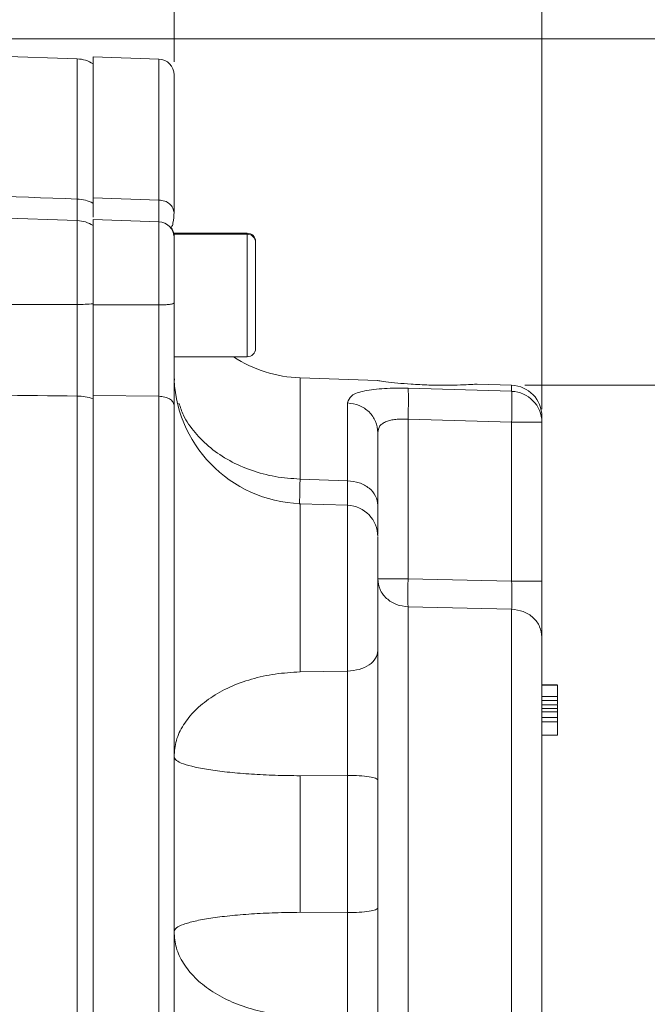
# Model space of a CAD drawing. Header units: inches. Extents: x 0.3 to 33.9, y 0.2 to 21.6.
# Tile 13 of 27: x 25.3 to 27.7, y 8.9 to 12.7. Entities that reach past the tile are written whole.
import ezdxf

# ---------------------------------------------------------------- set-up
doc = ezdxf.new("R2010")
doc.units = ezdxf.units.IN
doc.header["$MEASUREMENT"] = 0
doc.layers.add('SLD-0', color=7, linetype='Continuous', lineweight=15)
doc.styles.add('SLDTEXTSTYLE0', font='TXT', dxfattribs={"width": 0.75})
doc.dimstyles.new('SLDDIMSTYLE0', dxfattribs={"dimtxt": 0.25, "dimasz": 0.13, "dimexe": 0, "dimexo": 0.0625, "dimgap": 0.0625, "dimtad": 0, "dimtih": 1, "dimtoh": 1, "dimrnd": 1e-09, "dimzin": 12, "dimdsep": 46, "dimtxsty": 'SLDTEXTSTYLE0', "dimsah": 1, "dimcen": 0.09, "dimadec": 0, "dimazin": 3, "dimtfac": 1, "dimtofl": 0, "dimtmove": 0, "dimatfit": 3, "dimfxl": 1, "dimfrac": 2, "dimtolj": 1, "dimtzin": 12, "dimarcsym": 0})

# ---------------------------------------------------------------- blocks, each defined once
blk = doc.blocks.new('_D_6')
at = {"layer": 'SLD-0'}
for p, q in [((25.8935, 12.5166), (25.8935, 13.5957)), ((24.2195, 13.5075), (24.1687, 13.5075)), ((24.1687, 13.5075), (24.1687, 13.1106)), ((24.993, 13.5075), (25.0437, 13.5075)), ((25.0437, 13.5075), (25.0437, 13.1106)), ((23.319, 13.4707), (24.0799, 13.4707)), ((25.8935, 13.4707), (25.1325, 13.4707)), ((24.1687, 13.1106), (24.2195, 13.1106)), ((25.0437, 13.1106), (24.993, 13.1106))]:
    blk.add_line(p, q, dxfattribs=at)
for points in [[(23.319, 13.4707), (23.449, 13.4507), (23.449, 13.4907)], [(25.8935, 13.4707), (25.7635, 13.4907), (25.7635, 13.4507)]]:
    blk.add_solid(points, dxfattribs=at)
at = {"layer": 'SLD-0', "char_height": 0.25, "attachment_point": 1, "style": 'SLDTEXTSTYLE0'}
for s, insert in [('2.57', (24.1814, 13.8805, -2.4475)), ('65.4', (24.283, 13.4329, -2.4475))]:
    blk.add_mtext(s, dxfattribs=dict(at, insert=insert))
blk = doc.blocks.new('_D_7')
at = {"layer": 'SLD-0'}
for p, q in [((27.3015, 11.1869), (27.3015, 14.7768)), ((24.8311, 14.6886), (24.7803, 14.6886)), ((24.7803, 14.6886), (24.7803, 14.2917)), ((25.7893, 14.6886), (25.8401, 14.6886)), ((25.8401, 14.6886), (25.8401, 14.2917)), ((23.319, 14.6518), (24.6916, 14.6518)), ((27.3015, 14.6518), (25.9289, 14.6518)), ((24.7803, 14.2917), (24.8311, 14.2917)), ((25.8401, 14.2917), (25.7893, 14.2917))]:
    blk.add_line(p, q, dxfattribs=at)
for points in [[(23.319, 14.6518), (23.449, 14.6318), (23.449, 14.6718)], [(27.3015, 14.6518), (27.1715, 14.6718), (27.1715, 14.6318)]]:
    blk.add_solid(points, dxfattribs=at)
at = {"layer": 'SLD-0', "char_height": 0.25, "attachment_point": 1, "style": 'SLDTEXTSTYLE0'}
for s, insert in [('3.98', (24.8854, 15.0616, -2.4475)), ('101.2', (24.8946, 14.614, -2.4475))]:
    blk.add_mtext(s, dxfattribs=dict(at, insert=insert))
blk = doc.blocks.new('_D_10')
at = {"layer": 'SLD-0'}
for p, q in [((27.2357, 11.2786), (29.0613, 11.2786)), ((28.9363, 11.2786), (28.9363, 8.5626)), ((28.4572, 8.1886), (28.4064, 8.1886)), ((28.4064, 8.1886), (28.4064, 7.7917)), ((29.4154, 8.1886), (29.4662, 8.1886)), ((29.4662, 8.1886), (29.4662, 7.7917)), ((28.4064, 7.7917), (28.4572, 7.7917)), ((29.4662, 7.7917), (29.4154, 7.7917)), ((28.9363, 5.0249), (28.9363, 7.7409)), ((26.866, 5.0249), (29.0613, 5.0249))]:
    blk.add_line(p, q, dxfattribs=at)
for points in [[(28.9363, 11.2786), (28.9163, 11.1486), (28.9563, 11.1486)], [(28.9363, 5.0249), (28.9563, 5.1549), (28.9163, 5.1549)]]:
    blk.add_solid(points, dxfattribs=at)
at = {"layer": 'SLD-0', "char_height": 0.25, "attachment_point": 1, "style": 'SLDTEXTSTYLE0'}
for s, insert in [('6.25', (28.5114, 8.5616, -2.4475)), ('158.8', (28.5206, 8.114, -2.4475))]:
    blk.add_mtext(s, dxfattribs=dict(at, insert=insert))
blk = doc.blocks.new('_D_11')
at = {"layer": 'SLD-0'}
for p, q in [((23.369, 12.6045), (30.951, 12.6045)), ((30.826, 12.6045), (30.826, 9.2256)), ((30.3469, 8.8515), (30.2962, 8.8515)), ((30.2962, 8.8515), (30.2962, 8.4547)), ((31.3051, 8.8515), (31.3559, 8.8515)), ((31.3559, 8.8515), (31.3559, 8.4547)), ((30.2962, 8.4547), (30.3469, 8.4547)), ((31.3559, 8.4547), (31.3051, 8.4547)), ((30.826, 5.0249), (30.826, 8.4039)), ((26.866, 5.0249), (30.951, 5.0249))]:
    blk.add_line(p, q, dxfattribs=at)
for points in [[(30.826, 12.6045), (30.806, 12.4745), (30.846, 12.4745)], [(30.826, 5.0249), (30.846, 5.1549), (30.806, 5.1549)]]:
    blk.add_solid(points, dxfattribs=at)
at = {"layer": 'SLD-0', "char_height": 0.25, "attachment_point": 1, "style": 'SLDTEXTSTYLE0'}
for s, insert in [('7.58', (30.4012, 9.2246, -2.4475)), ('192.5', (30.4104, 8.7769, -2.4475))]:
    blk.add_mtext(s, dxfattribs=dict(at, insert=insert))

msp = doc.modelspace()

# ---------------------------------------------------------------- linework, layer by layer
at = {"color": 7, "linetype": 'Continuous', "lineweight": 15}
for p, q in [((25.5232, 12.5276), (23.319, 12.6045)), ((25.8356, 12.5266), (25.5835, 12.5354)), ((25.5835, 12.5354), (25.5835, 11.9963)), ((25.5232, 11.9086), (23.319, 11.9856)), ((25.8356, 11.9874), (25.5835, 11.9963)), ((25.5835, 11.9963), (25.5835, 11.9758)), ((25.8356, 11.904), (25.5835, 11.9128)), ((25.5835, 11.9128), (25.5835, 11.5858)), ((26.1735, 11.8604), (25.8935, 11.8604)), ((25.8935, 11.8565), (25.8935, 11.8591)), ((26.1735, 11.8565), (25.8935, 11.8565)), ((25.8935, 11.3875), (25.8935, 11.8565)), ((26.2055, 11.4195), (26.2055, 11.8245)), ((25.8356, 11.5857), (25.5835, 11.5858)), ((25.8935, 11.3875), (26.1735, 11.3875)), ((25.8951, 11.2974), (25.8935, 11.3106)), ((26.6723, 11.2965), (26.376, 11.3069)), ((26.7893, 11.2668), (27.1857, 11.2553)), ((27.1857, 11.2786), (27.0543, 11.2832)), ((25.5232, 7.8117), (25.5232, 11.2374)), ((25.8356, 11.2364), (25.5835, 11.239)), ((25.5835, 11.239), (25.5835, 7.8054)), ((25.8356, 11.2364), (25.8356, 7.808)), ((26.5577, 10.9131), (26.5577, 11.2109)), ((27.3015, 11.1369), (27.3015, 11.1587)), ((26.7893, 11.1485), (26.7893, 10.5373)), ((26.7893, 11.1485), (27.1857, 11.1368)), ((27.1857, 10.5288), (27.1857, 11.1368)), ((27.3015, 11.1369), (27.3015, 10.5289)), ((26.376, 10.9195), (26.5577, 10.9131)), ((26.5577, 10.8191), (26.376, 10.8254)), ((26.7893, 10.5373), (27.1857, 10.5288)), ((26.7893, 10.4305), (27.1857, 10.4216)), ((26.376, 10.1815), (26.5577, 10.1847)), ((27.3015, 10.1327), (27.3615, 10.1327)), ((27.3615, 10.1316), (27.3015, 10.1316)), ((27.3015, 10.1311), (27.3615, 10.1311)), ((27.3615, 10.131), (27.3015, 10.131)), ((27.3015, 10.1307), (27.3615, 10.1307)), ((27.3015, 10.1302), (27.3615, 10.1302)), ((27.3015, 10.0876), (27.3615, 10.0876)), ((27.3015, 10.0725), (27.3615, 10.0725)), ((27.3015, 10.0553), (27.3615, 10.0553)), ((27.3015, 10.0553), (27.3615, 10.0553)), ((27.3015, 10.0417), (27.3615, 10.0417)), ((27.3615, 10.0285), (27.3015, 10.0285)), ((27.3615, 10.0065), (27.3015, 10.0065)), ((27.3615, 9.9901), (27.3015, 9.9901)), ((27.3015, 9.9393), (27.3615, 9.9393)), ((26.5577, 9.7855), (26.376, 9.7842)), ((26.376, 9.7842), (26.376, 9.2616)), ((26.5577, 9.2603), (26.5577, 9.7855)), ((26.376, 9.2616), (26.5577, 9.2603))]:
    msp.add_line(p, q, dxfattribs=at)
at = {"color": 8, "linetype": 'Continuous', "lineweight": 15}
for p, q in [((25.5232, 11.9912), (25.5232, 12.5276)), ((25.8356, 12.5266), (25.8356, 11.9874)), ((25.5232, 11.5875), (25.5232, 11.9086)), ((25.8356, 11.904), (25.8356, 11.5857)), ((26.1735, 11.8565), (26.1735, 11.8604)), ((26.1735, 11.3875), (26.1735, 11.8565)), ((26.376, 11.3069), (26.376, 10.9195)), ((27.1857, 11.2553), (27.1857, 11.2786)), ((26.376, 10.8254), (26.376, 10.1815)), ((26.5577, 10.1847), (26.5577, 10.8191)), ((26.7893, 10.4305), (26.7893, 8.5067)), ((27.1857, 10.4216), (27.1857, 8.5205))]:
    msp.add_line(p, q, dxfattribs=at)
at = {"color": 7, "linetype": 'Continuous', "lineweight": 15}
for centre, radius, start, end in [((25.519, 12.4076), 0.12, 57.4864, 88), ((25.8335, 12.4666), 0.06, 0, 88), ((25.5198, 11.8522), 0.139, 62.7513, 88.6213), ((25.519, 11.7887), 0.12, 57.4864, 88), ((25.8335, 11.844), 0.06, 0, 88), ((25.8335, 11.848), 0.06, 0, 36.917), ((26.1735, 11.8284), 0.032, 0, 90), ((26.1735, 11.8245), 0.032, 0, 90), ((25.5215, 12.3745), 0.7869, 270.1195, 274.5154), ((26.1735, 11.4195), 0.032, 270, 0), ((26.3935, 11.8066), 0.5, 236.9475, 268), ((26.3935, 11.3251), 0.5, 180, 268), ((27.1815, 11.1587), 0.12, 0, 88), ((25.5207, 11.0481), 0.1893, 70.6431, 89.2618), ((27.1823, 11.1362), 0.1191, 0.3684, 88.3986), ((27.2139, 41.5836), 30.4468, 269.94676, 270.1647), ((26.5535, 10.6992), 0.12, 0, 88)]:
    msp.add_arc(centre, radius, start, end, dxfattribs=at)
for points, knots in [([(25.8935, 12.4666), (25.8935, 12.4634), (25.8935, 12.4571), (25.8935, 12.4075), (25.8935, 12.3303), (25.8935, 12.2246), (25.8935, 12.096), (25.8935, 11.9905), (25.8935, 11.9382)], [0, 0, 0, 0, 0.171594, 0.342271, 0.511803, 0.677326, 0.840122, 1, 1, 1, 1]), ([(23.319, 12.0686), (23.8047, 12.0516), (24.5395, 12.0258), (25.2742, 11.9999), (25.5232, 11.9912)], [0, 0, 0, 0, 0.661168, 1, 1, 1, 1]), ([(25.5835, 11.9963), (25.5835, 11.979), (25.5835, 11.9471), (25.5835, 11.9299), (25.5835, 11.922)], [0, 0, 0, 0, 0.540515, 1, 1, 1, 1]), ([(25.8935, 11.9382), (25.8926, 11.9445), (25.8909, 11.9571), (25.8776, 11.9732), (25.8585, 11.9846), (25.8432, 11.9865), (25.8356, 11.9874)], [0, 0, 0, 0, 0.250001, 0.5, 0.750001, 1, 1, 1, 1]), ([(25.8817, 11.8836), (25.8831, 11.8844), (25.8869, 11.8866), (25.8903, 11.9019), (25.8931, 11.9198), (25.8934, 11.9322), (25.8935, 11.9376)], [0, 0, 0, 0, 0.19999, 0.557474, 0.808092, 1, 1, 1, 1]), ([(25.8935, 11.8426), (25.8935, 11.843), (25.8935, 11.844), (25.8935, 11.8335), (25.8935, 11.812), (25.8935, 11.7801), (25.8935, 11.7404), (25.8935, 11.6941), (25.8935, 11.6439), (25.8935, 11.6101), (25.8935, 11.5934)], [0, 0, 0, 0, 0.057744, 0.193866, 0.329989, 0.462578, 0.595166, 0.731289, 0.867412, 1, 1, 1, 1]), ([(23.319, 11.5901), (23.7081, 11.5894), (24.4429, 11.5881), (25.1776, 11.5877), (25.5232, 11.5875)], [0, 0, 0, 0, 0.5296757, 1, 1, 1, 1]), ([(25.5232, 11.2374), (25.5232, 11.2631), (25.5234, 11.3154), (25.5235, 11.4029), (25.5234, 11.495), (25.5232, 11.5563), (25.5232, 11.5875)], [0, 0, 0, 0, 0.2457241, 0.5000017, 0.7457236, 1, 1, 1, 1]), ([(25.5835, 11.59), (25.5835, 11.5613), (25.5835, 11.5031), (25.5835, 11.4163), (25.5835, 11.3319), (25.5835, 11.2694), (25.5835, 11.2358), (25.5835, 11.2267)], [0, 0, 0, 0, 0.225412, 0.457361, 0.682763, 0.914702, 1, 1, 1, 1]), ([(25.5835, 11.5858), (25.5835, 11.5533), (25.5835, 11.4932), (25.5835, 11.4054), (25.5835, 11.32), (25.5835, 11.2673), (25.5835, 11.239)], [0, 0, 0, 0, 0.266854, 0.494132, 0.728007, 1, 1, 1, 1]), ([(25.8935, 11.5934), (25.8926, 11.5924), (25.8909, 11.5904), (25.8776, 11.5879), (25.8585, 11.5861), (25.8432, 11.5858), (25.8356, 11.5857)], [0, 0, 0, 0, 0.249998, 0.5, 0.750001, 1, 1, 1, 1]), ([(25.8356, 11.5857), (25.8356, 11.5579), (25.8357, 11.5082), (25.8357, 11.4419), (25.8357, 11.3872), (25.8357, 11.3441), (25.8357, 11.3031), (25.8356, 11.2686), (25.8356, 11.2459), (25.8356, 11.2364)], [0, 0, 0, 0, 0.227167, 0.405662, 0.543405, 0.681946, 0.778223, 0.906866, 1, 1, 1, 1]), ([(25.8935, 11.5934), (25.8935, 11.5591), (25.8935, 11.4905), (25.8935, 11.3883), (25.8935, 11.2899), (25.8935, 11.2315), (25.8935, 11.2022)], [0, 0, 0, 0, 0.2500054, 0.5000378, 0.7499992, 1, 1, 1, 1]), ([(26.5577, 11.2109), (26.5608, 11.2208), (26.567, 11.2403), (26.6104, 11.2555), (26.6572, 11.263), (26.6981, 11.2663), (26.7426, 11.2677), (26.7738, 11.2671), (26.7893, 11.2668)], [0, 0, 0, 0, 0.257226, 0.510047, 0.635106, 0.757972, 0.879732, 1, 1, 1, 1]), ([(26.7495, 11.2867), (26.7333, 11.2885), (26.7008, 11.2921), (26.6739, 11.296), (26.6728, 11.2962), (26.6723, 11.2963)], [0, 0, 0, 0, 0.35894, 0.717952, 1, 1, 1, 1]), ([(27.0543, 11.2829), (27.0544, 11.2829), (27.0546, 11.2829), (27.0316, 11.2814), (26.9911, 11.2795), (26.9349, 11.2783), (26.8688, 11.2791), (26.8034, 11.2822), (26.7662, 11.2853), (26.7495, 11.2867)], [0, 0, 0, 0, 0.09841, 0.241337, 0.387506, 0.540361, 0.700343, 0.8655, 1, 1, 1, 1]), ([(26.7893, 11.2668), (26.7896, 11.263), (26.7904, 11.2553), (26.7907, 11.2273), (26.7904, 11.1905), (26.7896, 11.1625), (26.7893, 11.1485)], [0, 0, 0, 0, 0.250114, 0.5, 0.749886, 1, 1, 1, 1]), ([(25.5232, 11.2374), (25.1172, 11.2417), (24.3825, 11.2494), (23.6477, 11.2572), (23.319, 11.2607)], [0, 0, 0, 0, 0.55255, 1, 1, 1, 1]), ([(25.8935, 11.2022), (25.8926, 11.2066), (25.8909, 11.2154), (25.8776, 11.2265), (25.8585, 11.2345), (25.8432, 11.2358), (25.8356, 11.2364)], [0, 0, 0, 0, 0.249998, 0.499999, 0.750001, 1, 1, 1, 1]), ([(27.1857, 11.1368), (27.186, 11.1504), (27.1868, 11.1785), (27.187, 11.2134), (27.1869, 11.2358), (27.1864, 11.2493), (27.1859, 11.2532), (27.1857, 11.2553)], [0, 0, 0, 0, 0.241771, 0.499322, 0.700331, 0.837916, 1, 1, 1, 1]), ([(25.8935, 11.2022), (25.8935, 11.1224), (25.8935, 10.9614), (25.8935, 10.6994), (25.8935, 10.4217), (25.8935, 10.1298), (25.8935, 9.8281), (25.8935, 9.5218), (25.8935, 9.2155), (25.8935, 8.9138), (25.8935, 8.6221), (25.8935, 8.3446), (25.8935, 8.0829), (25.8935, 7.922), (25.8935, 7.8423)], [0, 0, 0, 0, 0.079937, 0.161332, 0.244098, 0.328859, 0.414198, 0.5, 0.585797, 0.671136, 0.755901, 0.838663, 0.920061, 1, 1, 1, 1]), ([(26.376, 10.9195), (26.3441, 10.9217), (26.2803, 10.9263), (26.1888, 10.951), (26.1049, 10.988), (26.0315, 11.037), (25.972, 11.0962), (25.931, 11.1546), (25.9177, 11.1942), (25.9126, 11.2096)], [0, 0, 0, 0, 0.150723, 0.301446, 0.452168, 0.602891, 0.753614, 0.904337, 1, 1, 1, 1]), ([(26.5577, 11.2109), (26.573, 11.2088), (26.6036, 11.2045), (26.6417, 11.178), (26.6683, 11.1409), (26.6717, 11.1117), (26.6735, 11.0971)], [0, 0, 0, 0, 0.25, 0.5, 0.75, 1, 1, 1, 1]), ([(26.6735, 11.0971), (26.6749, 11.1062), (26.6771, 11.1197), (26.6914, 11.1327), (26.7053, 11.14), (26.7226, 11.1451), (26.7424, 11.1481), (26.765, 11.1495), (26.7811, 11.1488), (26.7893, 11.1485)], [0, 0, 0, 0, 0.2649375, 0.3922125, 0.5168108, 0.6329755, 0.7516967, 0.8737887, 1, 1, 1, 1]), ([(26.6735, 10.8193), (26.6735, 10.8582), (26.6735, 10.9358), (26.6735, 11.0292), (26.6735, 11.0745), (26.6735, 11.0971)], [0, 0, 0, 0, 0.3332602, 0.6667562, 1, 1, 1, 1]), ([(26.3744, 10.8236), (26.3743, 10.8243), (26.3742, 10.8294), (26.3746, 10.8596), (26.3755, 10.8995), (26.376, 10.9195)], [0, 0, 0, 0, 0.0737192, 0.536829, 1, 1, 1, 1]), ([(26.5577, 10.9131), (26.573, 10.9113), (26.6036, 10.9078), (26.6417, 10.886), (26.6683, 10.8554), (26.6717, 10.8314), (26.6735, 10.8193)], [0, 0, 0, 0, 0.25, 0.5, 0.75, 1, 1, 1, 1]), ([(26.6735, 10.8193), (26.6735, 10.7935), (26.6735, 10.7445), (26.6735, 10.7195), (26.6735, 10.7078)], [0, 0, 0, 0, 0.5291345, 1, 1, 1, 1]), ([(26.6735, 10.2629), (26.6735, 10.2845), (26.6735, 10.3287), (26.6735, 10.4101), (26.6735, 10.4928), (26.6735, 10.5688), (26.6735, 10.633), (26.6735, 10.6779), (26.6735, 10.6997), (26.6735, 10.6971), (26.6735, 10.6964)], [0, 0, 0, 0, 0.131859, 0.270236, 0.408614, 0.540472, 0.672331, 0.810709, 0.949086, 1, 1, 1, 1]), ([(26.7893, 10.5373), (26.774, 10.5373), (26.7434, 10.5373), (26.7052, 10.5373), (26.6786, 10.5373), (26.6752, 10.5372), (26.6735, 10.5372)], [0, 0, 0, 0, 0.2500004, 0.4999997, 0.7500002, 1, 1, 1, 1]), ([(26.6735, 10.5372), (26.6752, 10.5235), (26.6786, 10.4962), (26.7052, 10.4614), (26.7434, 10.4365), (26.774, 10.4325), (26.7893, 10.4305)], [0, 0, 0, 0, 0.25, 0.5, 0.75, 1, 1, 1, 1]), ([(26.7893, 10.5373), (26.7891, 10.5263), (26.7887, 10.5044), (26.7885, 10.474), (26.7887, 10.4479), (26.7891, 10.4363), (26.7893, 10.4305)], [0, 0, 0, 0, 0.2500447, 0.4999995, 0.7499553, 1, 1, 1, 1]), ([(27.3015, 10.5289), (27.2997, 10.5289), (27.2963, 10.5289), (27.2697, 10.5289), (27.2316, 10.5288), (27.201, 10.5288), (27.1857, 10.5288)], [0, 0, 0, 0, 0.25, 0.5, 0.75, 1, 1, 1, 1]), ([(27.1857, 10.5288), (27.1859, 10.5145), (27.1863, 10.4904), (27.1864, 10.4597), (27.1862, 10.437), (27.1858, 10.4266), (27.1857, 10.4216)], [0, 0, 0, 0, 0.322494, 0.543184, 0.777778, 1, 1, 1, 1]), ([(27.3015, 10.5289), (27.3015, 10.5068), (27.3015, 10.4626), (27.3015, 10.4016), (27.3015, 10.349), (27.3015, 10.326), (27.3015, 10.3144)], [0, 0, 0, 0, 0.249845, 0.499687, 0.749639, 1, 1, 1, 1]), ([(27.3015, 10.3144), (27.2997, 10.3282), (27.2963, 10.3556), (27.2697, 10.3906), (27.2316, 10.4155), (27.201, 10.4196), (27.1857, 10.4216)], [0, 0, 0, 0, 0.2499997, 0.4999994, 0.7500001, 1, 1, 1, 1]), ([(27.3015, 10.3144), (27.3015, 10.2914), (27.3015, 10.2445), (27.3015, 10.1479), (27.3015, 10.0324), (27.3015, 9.8996), (27.3015, 9.7557), (27.3015, 9.6072), (27.3015, 9.4606), (27.3015, 9.3192), (27.3015, 9.183), (27.3015, 9.0527), (27.3015, 8.932), (27.3015, 8.8271), (27.3015, 8.7429), (27.3015, 8.6832), (27.3015, 8.6469), (27.3015, 8.6426), (27.3015, 8.6405)], [0, 0, 0, 0, 0.059446, 0.121453, 0.185292, 0.250088, 0.314884, 0.378723, 0.440729, 0.500175, 0.559621, 0.621628, 0.685467, 0.750263, 0.815059, 0.878898, 0.940904, 1, 1, 1, 1]), ([(26.5577, 10.1847), (26.573, 10.1862), (26.6036, 10.1891), (26.6417, 10.2073), (26.6683, 10.2328), (26.6717, 10.2528), (26.6735, 10.2629)], [0, 0, 0, 0, 0.25, 0.5, 0.75, 1, 1, 1, 1]), ([(26.6735, 9.7679), (26.6735, 9.8122), (26.6735, 9.9008), (26.6735, 10.0325), (26.6735, 10.157), (26.6735, 10.2276), (26.6735, 10.2629)], [0, 0, 0, 0, 0.250628, 0.501002, 0.750578, 1, 1, 1, 1]), ([(26.376, 10.1815), (26.3441, 10.1796), (26.2803, 10.1759), (26.1889, 10.1553), (26.1049, 10.1247), (26.0316, 10.0839), (25.9715, 10.0349), (25.9272, 9.9794), (25.8988, 9.9193), (25.8952, 9.8778), (25.8935, 9.857)], [0, 0, 0, 0, 0.125, 0.25, 0.375, 0.5, 0.625, 0.75, 0.875, 1, 1, 1, 1]), ([(26.5577, 9.7855), (26.5577, 9.7987), (26.5578, 9.8302), (26.5579, 9.8708), (26.558, 9.9085), (26.5581, 9.9419), (26.5581, 9.9971), (26.5581, 10.0605), (26.5579, 10.1292), (26.5577, 10.1653), (26.5577, 10.1847)], [0, 0, 0, 0, 0.0933247, 0.2222907, 0.2833684, 0.3578624, 0.4575839, 0.6774427, 0.8269252, 1, 1, 1, 1]), ([(27.3615, 10.0876), (27.3615, 10.0887), (27.3615, 10.0933), (27.3615, 10.103), (27.3615, 10.1166), (27.3615, 10.1274), (27.3615, 10.1294), (27.3615, 10.1302)], [0, 0, 0, 0, 0.04482, 0.175114, 0.424425, 0.780644, 1, 1, 1, 1]), ([(27.3615, 10.0876), (27.3615, 10.0862), (27.3615, 10.0829), (27.3615, 10.0783), (27.3615, 10.0748), (27.3615, 10.0729), (27.3615, 10.0726), (27.3615, 10.0725)], [0, 0, 0, 0, 0.191312, 0.46246, 0.755436, 0.899597, 1, 1, 1, 1]), ([(27.3615, 10.0575), (27.3615, 10.0591), (27.3615, 10.0625), (27.3615, 10.0682), (27.3615, 10.0722), (27.3615, 10.0725)], [0, 0, 0, 0, 0.43629, 0.958948, 1, 1, 1, 1]), ([(27.3615, 10.0417), (27.3615, 10.0426), (27.3615, 10.0447), (27.3615, 10.0483), (27.3615, 10.0519), (27.3615, 10.0547), (27.3615, 10.0551), (27.3615, 10.0553)], [0, 0, 0, 0, 0.104069, 0.25608, 0.507447, 0.772478, 1, 1, 1, 1]), ([(27.3615, 10.0285), (27.3615, 10.0286), (27.3615, 10.029), (27.3615, 10.0315), (27.3615, 10.0349), (27.3615, 10.0386), (27.3615, 10.0408), (27.3615, 10.0417)], [0, 0, 0, 0, 0.17705, 0.431904, 0.692916, 0.862698, 1, 1, 1, 1]), ([(27.3615, 10.0065), (27.3615, 10.0066), (27.3615, 10.0106), (27.3615, 10.0175), (27.3615, 10.0249), (27.3615, 10.0289), (27.3615, 10.0294), (27.3615, 10.0295)], [0, 0, 0, 0, 0.008209, 0.316476, 0.635135, 0.85607, 1, 1, 1, 1]), ([(27.3615, 9.9901), (27.3615, 9.9915), (27.3615, 9.9949), (27.3615, 10), (27.3615, 10.0041), (27.3615, 10.0062), (27.3615, 10.0064), (27.3615, 10.0065)], [0, 0, 0, 0, 0.170528, 0.405106, 0.725021, 0.902485, 1, 1, 1, 1]), ([(27.3615, 9.9393), (27.3615, 9.9398), (27.3615, 9.9414), (27.3615, 9.9518), (27.3615, 9.9659), (27.3615, 9.9787), (27.3615, 9.9856), (27.3615, 9.9891), (27.3615, 9.9901)], [0, 0, 0, 0, 0.144908, 0.42914, 0.737487, 0.875606, 0.96337, 1, 1, 1, 1]), ([(25.8935, 9.857), (25.8952, 9.8523), (25.8988, 9.843), (25.9272, 9.8295), (25.9715, 9.8171), (26.0316, 9.8061), (26.1049, 9.7969), (26.1889, 9.7901), (26.2803, 9.7855), (26.3441, 9.7846), (26.376, 9.7842)], [0, 0, 0, 0, 0.125, 0.25, 0.375, 0.5, 0.625, 0.75, 0.875, 1, 1, 1, 1]), ([(26.6735, 9.7679), (26.6717, 9.7701), (26.6683, 9.7746), (26.6417, 9.7804), (26.6036, 9.7845), (26.573, 9.7852), (26.5577, 9.7855)], [0, 0, 0, 0, 0.249999, 0.499999, 0.75, 1, 1, 1, 1]), ([(26.6735, 9.2781), (26.6735, 9.3598), (26.6735, 9.523), (26.6735, 9.6862), (26.6735, 9.7679)], [0, 0, 0, 0, 0.5, 1, 1, 1, 1]), ([(26.5577, 9.2603), (26.573, 9.2606), (26.6036, 9.2613), (26.6417, 9.2655), (26.6683, 9.2713), (26.6717, 9.2758), (26.6735, 9.2781)], [0, 0, 0, 0, 0.25, 0.500001, 0.75, 1, 1, 1, 1]), ([(26.6735, 8.7829), (26.6735, 8.8182), (26.6735, 8.8889), (26.6735, 9.0135), (26.6735, 9.1452), (26.6735, 9.2338), (26.6735, 9.2781)], [0, 0, 0, 0, 0.249422, 0.498998, 0.749373, 1, 1, 1, 1]), ([(26.376, 9.2616), (26.3441, 9.2612), (26.2803, 9.2603), (26.1889, 9.2556), (26.1049, 9.2487), (26.0316, 9.2394), (25.9715, 9.2283), (25.9272, 9.2157), (25.8988, 9.202), (25.8952, 9.1926), (25.8935, 9.1879)], [0, 0, 0, 0, 0.125, 0.25, 0.375, 0.5, 0.625, 0.75, 0.875, 1, 1, 1, 1]), ([(26.5577, 8.8609), (26.5577, 8.8803), (26.5579, 8.9165), (26.5581, 8.9852), (26.5581, 9.0486), (26.5581, 9.1039), (26.558, 9.1373), (26.5579, 9.175), (26.5578, 9.2156), (26.5577, 9.2471), (26.5577, 9.2603)], [0, 0, 0, 0, 0.173075, 0.322557, 0.542416, 0.642138, 0.716632, 0.777709, 0.906675, 1, 1, 1, 1]), ([(25.8935, 9.1879), (25.8952, 9.1671), (25.8988, 9.1257), (25.9272, 9.0657), (25.9715, 9.0103), (26.0316, 8.9614), (26.1049, 8.9208), (26.1889, 8.8902), (26.2803, 8.8697), (26.3441, 8.8659), (26.376, 8.864)], [0, 0, 0, 0, 0.125, 0.25, 0.375, 0.5, 0.625, 0.75, 0.875, 1, 1, 1, 1])]:
    msp.add_open_spline(points, degree=3, knots=knots, dxfattribs=at)
at = {"color": 8, "linetype": 'Continuous', "lineweight": 15}
for points, knots in [([(25.5233, 11.9036), (25.5233, 11.9031), (25.5234, 11.9008), (25.5235, 11.9139), (25.5234, 11.9422), (25.5232, 11.9747), (25.5232, 11.9912)], [0, 0, 0, 0, 0.083995, 0.392794, 0.691203, 1, 1, 1, 1]), ([(25.8356, 11.9874), (25.8356, 11.9811), (25.8356, 11.9661), (25.8357, 11.9477), (25.8357, 11.9301), (25.8357, 11.915), (25.8357, 11.9062), (25.8357, 11.9039), (25.8357, 11.9034)], [0, 0, 0, 0, 0.145884, 0.347388, 0.498195, 0.715204, 0.930962, 1, 1, 1, 1]), ([(25.8916, 11.8554), (25.8911, 11.8599), (25.8899, 11.8703), (25.8833, 11.8785), (25.8794, 11.8832)], [0, 0, 0, 0, 0.429582, 1, 1, 1, 1]), ([(26.5581, 10.8197), (26.5581, 10.8265), (26.558, 10.839), (26.5579, 10.8712), (26.5577, 10.8985), (26.5577, 10.9131)], [0, 0, 0, 0, 0.357856, 0.655445, 1, 1, 1, 1])]:
    msp.add_open_spline(points, degree=3, knots=knots, dxfattribs=at)

# ---------------------------------------------------------------- dimensions: what is measured, and where the dimension line sits
at = {"layer": 'SLD-0'}
for base, p2, picture, middle in [((25.8935, 13.4707), (25.8935, 12.4666), '_D_6', (24.6062, 13.4707)), ((27.3015, 14.6518), (27.3015, 11.1369), '_D_7', (25.3102, 14.6518))]:
    dim = msp.add_linear_dim(base=base, p1=(23.319, 15.9322), p2=p2, dimstyle='SLDDIMSTYLE0', dxfattribs=at)
    dim.commit()
    dim.dimension.update_dxf_attribs({"geometry": picture, "text_midpoint": middle, "dimtype": 160})
for base, p2, picture, middle in [((30.826, 12.6045), (23.319, 12.6045), '_D_11', (30.826, 8.8147)), ((28.9363, 11.2786), (27.1857, 11.2786), '_D_10', (28.9363, 8.1518))]:
    dim = msp.add_linear_dim(base=base, p1=(26.816, 5.0249), p2=p2, angle=90, dimstyle='SLDDIMSTYLE0', dxfattribs=at)
    dim.commit()
    dim.dimension.update_dxf_attribs({"geometry": picture, "text_midpoint": middle, "dimtype": 160})

doc.saveas('drawing.dxf')
